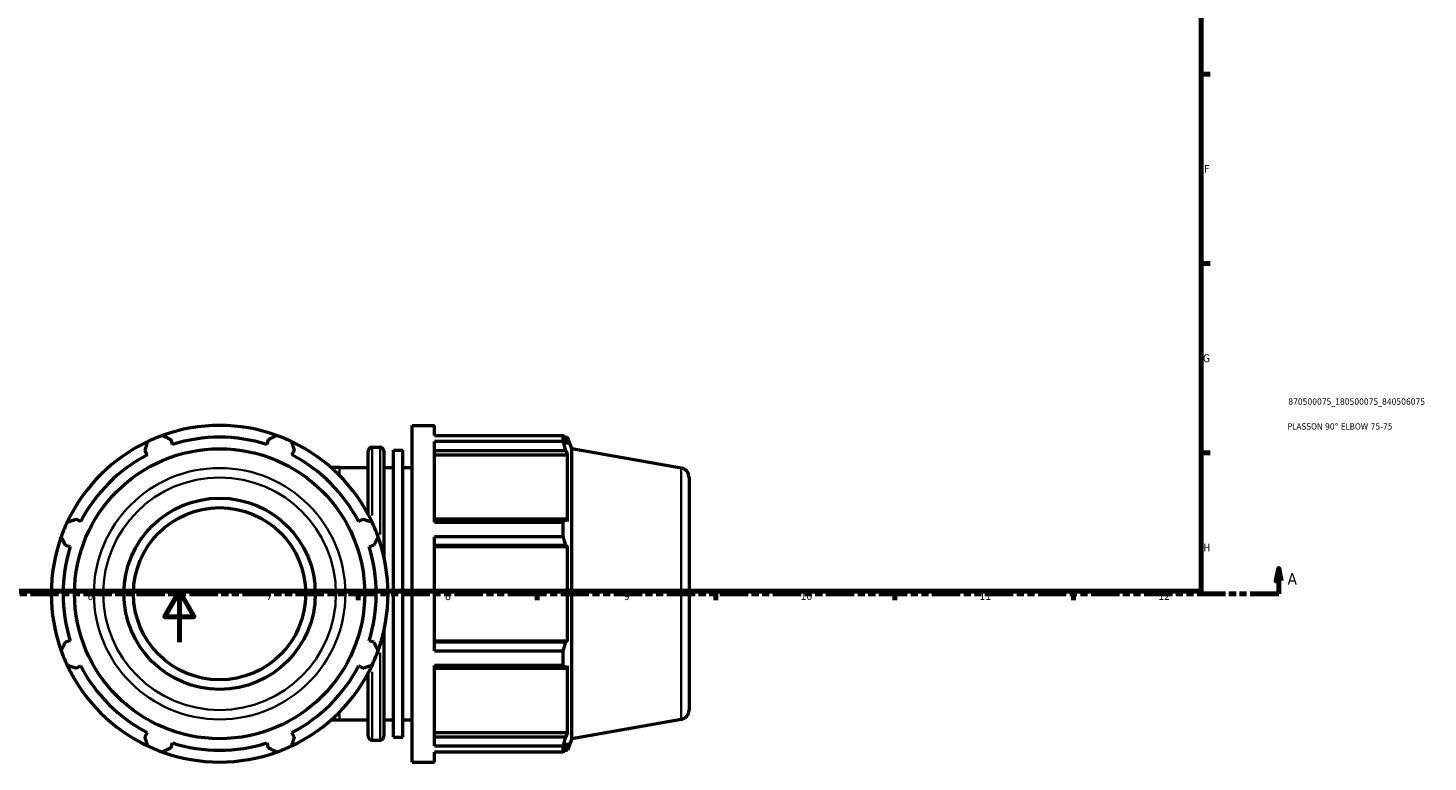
# Model space of a CAD drawing. Header units: millimetres. Extents: x 0 to 1133, y -547 to 1029.
# Tile 3 of 7: x 361 to 910, y -47 to 241. Entities that reach past the tile are written whole.
import ezdxf

# ---------------------------------------------------------------- set-up
doc = ezdxf.new("R2010")
doc.units = ezdxf.units.MM
doc.linetypes.add('DOUBLE_DASH_CHAIN', pattern=[1.2403, 0.6614, -0.0827, 0.1654, -0.0827, 0.1654, -0.0827])
for name, color, linetype, lineweight in [('Border (ANSI)', 7, 'Continuous', 70), ('Section Line (ANSI)', 7, 'DOUBLE_DASH_CHAIN', 70), ('Title (ISO)', 7, 'Continuous', 50), ('Visible (ANSI)', 7, 'Continuous', 50), ('Visible Narrow (ANSI)', 7, 'Continuous', 35)]:
    doc.layers.add(name, color=color, linetype=linetype, lineweight=lineweight)
doc.styles.add('Label Text (ANSI)', font='tahoma.ttf')
doc.styles.add('Note Text (ANSI)', font='tahoma.ttf')
doc.styles.add('Note Text (ISO)', font='tahoma.ttf')

# ---------------------------------------------------------------- blocks, each defined once
blk = doc.blocks.new('Borders Default Border')
at = {"layer": 'Border (ANSI)'}
for p, q in [((821, 222.75), (824.45, 222.75)), ((821, 148.5), (824.45, 148.5)), ((821, 74.25), (824.45, 74.25)), ((490.58, 20), (490.58, 16.55)), ((560.67, 20), (560.67, 16.55)), ((630.75, 20), (630.75, 16.55)), ((700.83, 20), (700.83, 16.55)), ((770.92, 20), (770.92, 16.55))]:
    blk.add_line(p, q, dxfattribs=at)
at = {"layer": 'Border (ANSI)', "flags": 128}
for points in [[(20, 20), (20, 574), (821, 574), (821, 20), (20, 20)], [(420.5, 0), (420.5, 20), (414.73, 10), (426.27, 10), (420.5, 20)]]:
    blk.add_lwpolyline(points, dxfattribs=at)
at = {"layer": 'Border (ANSI)', "attachment_point": 7, "style": 'Note Text (ANSI)'}
for s, insert, char_height in [('F', (822.14, 184.1), 3.05), ('G', (821.66, 109.79), 3.05), ('H', (821.81, 35.6), 3.05), ('6', (384.49, 16.49), 3.05), ('7', (454.6, 16.55), 3.05), ('8', (524.63, 16.48), 3.05), ('9', (594.7, 16.49), 3.05), ('10', (663.96, 16.49), 3.048), ('11', (734.04, 16.55), 3.048), ('12', (804.13, 16.55), 3.048)]:
    blk.add_mtext(s, dxfattribs=dict(at, insert=insert, char_height=char_height))
blk = doc.blocks.new('Title Blocks ISO')
at = {"layer": 'Title (ISO)', "color": 232, "true_color": 0xca0064, "style": 'Note Text (ISO)'}
for tag, p in [('PART_NUMBER_001', (34.1, 73.13)), ('DESCRIPTION_001', (33.84, 63.4))]:
    blk.add_attdef(tag, p, '', height=2.5, dxfattribs=at)
blk = doc.blocks.new('2dTransSection0')
at = {"layer": 'Section Line (ANSI)', "linetype": 'Continuous'}
for p, q in [((851.32, 29.03), (850.32, 24.03)), ((851.32, 24.03), (851.32, 29.03)), ((852.32, 24.03), (851.32, 29.03)), ((850.32, 24.03), (852.32, 24.03)), ((851.32, 19.03), (851.32, 24.03)), ((840.14, 19.03), (851.32, 19.03))]:
    blk.add_line(p, q, dxfattribs=at)
at = {"layer": 'Section Line (ANSI)', "linetype": 'DOUBLE_DASH_CHAIN', "ltscale": 16.757139}
blk.add_line((237.41, 19.03), (851.32, 19.03), dxfattribs=at)
at = {"layer": 'Section Line (ANSI)', "linetype": 'Continuous', "flags": 128}
blk.add_lwpolyline([(852.32, 24.03), (851.32, 29.03), (850.32, 24.03), (852.32, 24.03)], dxfattribs=at)
at = {"layer": 'Section Line (ANSI)'}
blk.add_solid([(852.32, 24.03), (851.32, 29.03), (850.32, 24.03), (852.32, 24.03)], dxfattribs=at)
at = {"layer": 'Section Line (ANSI)', "insert": (854.79, 22.53), "char_height": 4.57, "attachment_point": 7, "style": 'Label Text (ANSI)'}
blk.add_mtext('A', dxfattribs=at)

msp = doc.modelspace()

# ---------------------------------------------------------------- linework, layer by layer
at = {"layer": 'Visible (ANSI)'}
for p, q in [((511.721, -46.971), (511.721, 85.029)), ((511.721, 85.029), (520.521, 85.029)), ((520.521, 81.13), (520.521, 85.029)), ((417.824, 77.568), (417.228, 79.456)), ((455.334, 79.456), (454.739, 77.568)), ((520.521, 81.13), (570.955, 81.13)), ((520.521, 47.139), (520.521, 78.743)), ((570.955, 78.743), (520.521, 78.743)), ((570.955, 78.743), (570.955, 81.13)), ((571.374, 80.409), (572.636, 80.409)), ((572.636, 77.568), (571.916, 79.456)), ((572.636, 77.568), (572.636, 80.409)), ((574.281, 75.89), (572.636, 80.409)), ((407.025, 75.23), (407.939, 73.474)), ((464.623, 73.474), (465.538, 75.23)), ((494.548, 50.029), (494.548, 74.949)), ((496.048, 76.449), (499.181, 76.449)), ((500.681, 74.949), (500.681, 33.473)), ((504.361, -37.243), (504.361, 75.3)), ((504.361, 75.3), (508.041, 75.3)), ((508.041, -37.243), (508.041, 75.3)), ((520.521, 75.23), (571.916, 75.23)), ((520.521, 73.474), (572.636, 73.474)), ((571.916, 75.23), (572.636, 73.474)), ((572.636, 47.371), (572.636, 73.474)), ((574.281, -37.832), (574.281, 75.89)), ((617.182, 68.325), (574.281, 75.89)), ((483.281, 68.529), (479.936, 68.529)), ((483.281, 68.529), (494.548, 68.529)), ((500.681, 68.529), (504.361, 68.529)), ((508.041, 68.529), (511.721, 68.529)), ((620.281, 64.632), (620.281, -26.575)), ((381.836, 47.371), (380.08, 48.285)), ((492.482, 48.285), (490.726, 47.371)), ((571.916, 48.285), (520.521, 48.285)), ((520.521, 47.139), (570.955, 47.139)), ((570.955, 41.377), (570.955, 47.139)), ((572.636, 47.371), (571.916, 48.285)), ((520.521, -3.319), (520.521, 41.377)), ((570.955, 41.377), (520.521, 41.377)), ((375.854, 38.082), (377.742, 37.486)), ((494.82, 37.486), (496.709, 38.082)), ((520.521, 38.082), (571.916, 38.082)), ((520.521, 37.486), (572.636, 37.486)), ((571.916, 38.082), (572.636, 37.486)), ((572.636, 0.571), (572.636, 37.486)), ((377.742, 0.571), (375.854, -0.024)), ((496.709, -0.024), (494.82, 0.571)), ((500.681, 4.584), (500.681, -36.891)), ((520.521, 0.571), (572.636, 0.571)), ((572.636, 0.571), (571.916, -0.024)), ((571.916, -0.024), (520.521, -0.024)), ((520.521, -3.319), (570.955, -3.319)), ((570.955, -9.081), (570.955, -3.319)), ((380.08, -10.228), (381.836, -9.313)), ((490.726, -9.313), (492.482, -10.228)), ((520.521, -40.686), (520.521, -9.081)), ((570.955, -9.081), (520.521, -9.081)), ((520.521, -10.228), (571.916, -10.228)), ((571.916, -10.228), (572.636, -9.313)), ((572.636, -35.416), (572.636, -9.313)), ((494.548, -36.891), (494.548, -11.971)), ((479.936, -30.471), (483.281, -30.471)), ((483.281, -30.471), (494.548, -30.471)), ((500.681, -30.471), (504.361, -30.471)), ((508.041, -30.471), (511.721, -30.471)), ((617.182, -30.268), (574.281, -37.832)), ((407.939, -35.416), (407.025, -37.172)), ((465.538, -37.172), (464.623, -35.416)), ((496.048, -38.391), (499.181, -38.391)), ((504.361, -37.243), (508.041, -37.243)), ((520.521, -35.416), (572.636, -35.416)), ((571.916, -37.172), (520.521, -37.172)), ((572.636, -35.416), (571.916, -37.172)), ((574.281, -37.832), (572.636, -42.351)), ((417.228, -41.399), (417.824, -39.51)), ((454.739, -39.51), (455.334, -41.399)), ((520.521, -40.686), (570.955, -40.686)), ((520.521, -46.971), (520.521, -43.072)), ((570.955, -43.072), (520.521, -43.072)), ((570.955, -43.072), (570.955, -40.686)), ((571.374, -42.351), (572.636, -42.351)), ((571.916, -41.399), (572.636, -39.51)), ((572.636, -42.351), (572.636, -39.51)), ((511.721, -46.971), (520.521, -46.971))]:
    msp.add_line(p, q, dxfattribs=at)
for radius in [56.861, 37.5, 33.75]:
    msp.add_circle((436.281, 19.029), radius, dxfattribs=at)
for centre, radius, start, end in [((436.281, 19.029), 66, 70.20802, 109.79198), ((436.281, 19.029), 66, 115.20802, 154.79198), ((436.281, 19.029), 66, 109.79198, 115.20802), ((436.281, 19.029), 61.38, 72.5, 107.5), ((436.281, 19.029), 66, 64.79198, 70.20802), ((436.281, 19.029), 66, 25.20802, 64.79198), ((436.281, 19.029), 61.38, 117.5, 152.5), ((436.281, 19.029), 61.38, 27.5, 62.5), ((496.048, 74.949), 1.5, 90, 180), ((499.181, 74.949), 1.5, 0, 90), ((616.531, 64.632), 3.75, 0, 80), ((436.281, 19.029), 66, 154.79198, 160.20802), ((436.281, 19.029), 66, 19.79198, 25.20802), ((436.281, 19.029), 66, 160.20802, 199.79198), ((436.281, 19.029), 66, 340.20802, 19.79198), ((436.281, 19.029), 61.38, 162.5, 197.5), ((436.281, 19.029), 61.38, 342.5, 17.5), ((436.281, 19.029), 66, 199.79198, 205.20802), ((436.281, 19.029), 66, 334.79198, 340.20802), ((436.281, 19.029), 66, 205.20802, 244.79198), ((436.281, 19.029), 61.38, 207.5, 242.5), ((436.281, 19.029), 66, 295.20802, 334.79198), ((436.281, 19.029), 61.38, 297.5, 332.5), ((616.531, -26.575), 3.75, 280, 0), ((496.048, -36.891), 1.5, 180, 270), ((499.181, -36.891), 1.5, 270, 0), ((436.281, 19.029), 66, 244.79198, 250.20802), ((436.281, 19.029), 66, 250.20802, 289.79198), ((436.281, 19.029), 61.38, 252.5, 287.5), ((436.281, 19.029), 66, 289.79198, 295.20802)]:
    msp.add_arc(centre, radius, start, end, dxfattribs=at)
for points, weights in [([(407.025, 75.23), (407.586, 76.951), (408.171, 78.743)], [1.00236407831, 1.00159023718, 1]), ([(413.933, 81.13), (415.614, 80.276), (417.228, 79.456)], [1, 1.00159023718, 1.00236407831]), ([(455.334, 79.456), (456.948, 80.276), (458.629, 81.13)], [1.00236407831, 1.00159023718, 1]), ([(464.391, 78.743), (464.976, 76.951), (465.538, 75.23)], [1, 1.00159023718, 1.00236407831]), ([(570.955, 81.13), (571.455, 80.276), (571.916, 79.456)], [1, 1.00159023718, 1.00236407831]), ([(571.916, 75.23), (571.455, 76.951), (570.955, 78.743)], [1.00236407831, 1.00159023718, 1]), ([(376.567, 47.139), (378.359, 47.724), (380.08, 48.285)], [1, 1.00159023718, 1.00236407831]), ([(492.482, 48.285), (494.203, 47.724), (495.996, 47.139)], [1.00236407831, 1.00159023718, 1]), ([(570.955, 47.139), (571.455, 47.724), (571.916, 48.285)], [1, 1.00159023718, 1.00236407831]), ([(375.854, 38.082), (375.034, 39.696), (374.18, 41.377)], [1.00236407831, 1.00159023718, 1]), ([(498.382, 41.377), (497.529, 39.696), (496.709, 38.082)], [1, 1.00159023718, 1.00236407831]), ([(571.916, 38.082), (571.455, 39.696), (570.955, 41.377)], [1.00236407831, 1.00159023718, 1]), ([(374.18, -3.319), (375.034, -1.638), (375.854, -0.024)], [1, 1.00159023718, 1.00236407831]), ([(496.709, -0.024), (497.529, -1.638), (498.382, -3.319)], [1.00236407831, 1.00159023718, 1]), ([(570.955, -3.319), (571.455, -1.638), (571.916, -0.024)], [1, 1.00159023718, 1.00236407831]), ([(380.08, -10.228), (378.359, -9.666), (376.567, -9.081)], [1.00236407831, 1.00159023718, 1]), ([(495.996, -9.081), (494.203, -9.666), (492.482, -10.228)], [1, 1.00159023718, 1.00236407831]), ([(571.916, -10.228), (571.455, -9.666), (570.955, -9.081)], [1.00236407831, 1.00159023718, 1]), ([(408.171, -40.686), (407.586, -38.893), (407.025, -37.172)], [1, 1.00159023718, 1.00236407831]), ([(465.538, -37.172), (464.976, -38.893), (464.391, -40.686)], [1.00236407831, 1.00159023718, 1]), ([(570.955, -40.686), (571.455, -38.893), (571.916, -37.172)], [1, 1.00159023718, 1.00236407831]), ([(417.228, -41.399), (415.614, -42.219), (413.933, -43.072)], [1.00236407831, 1.00159023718, 1]), ([(458.629, -43.072), (456.948, -42.219), (455.334, -41.399)], [1, 1.00159023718, 1.00236407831]), ([(571.916, -41.399), (571.455, -42.219), (570.955, -43.072)], [1.00236407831, 1.00159023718, 1])]:
    msp.add_rational_spline(points, weights, degree=2, dxfattribs=at)
at = {"layer": 'Visible Narrow (ANSI)'}
for p, q in [((496.048, 76.368), (496.048, 49.648)), ((499.181, 42.25), (499.181, 76.343)), ((483.281, 65.67), (483.281, 68.521)), ((617.182, -29.661), (617.182, 67.718)), ((499.181, -38.285), (499.181, -4.193)), ((496.048, -11.59), (496.048, -38.31)), ((483.281, -30.463), (483.281, -27.612))]:
    msp.add_line(p, q, dxfattribs=at)
for radius in [49.296, 45.603]:
    msp.add_circle((436.281, 19.029), radius, dxfattribs=at)

# ---------------------------------------------------------------- block references
msp.add_blockref('Borders Default Border', (0, 0))
msp.add_blockref('Title Blocks ISO', (821, 20)).add_auto_attribs({'PART_NUMBER_001': '870500075_180500075_840506075', 'DESCRIPTION_001': 'PLASSON 90° ELBOW 75-75'})
at = {"layer": 'Section Line (ANSI)'}
msp.add_blockref('2dTransSection0', (0, 0), dxfattribs=at)

doc.saveas('drawing.dxf')
